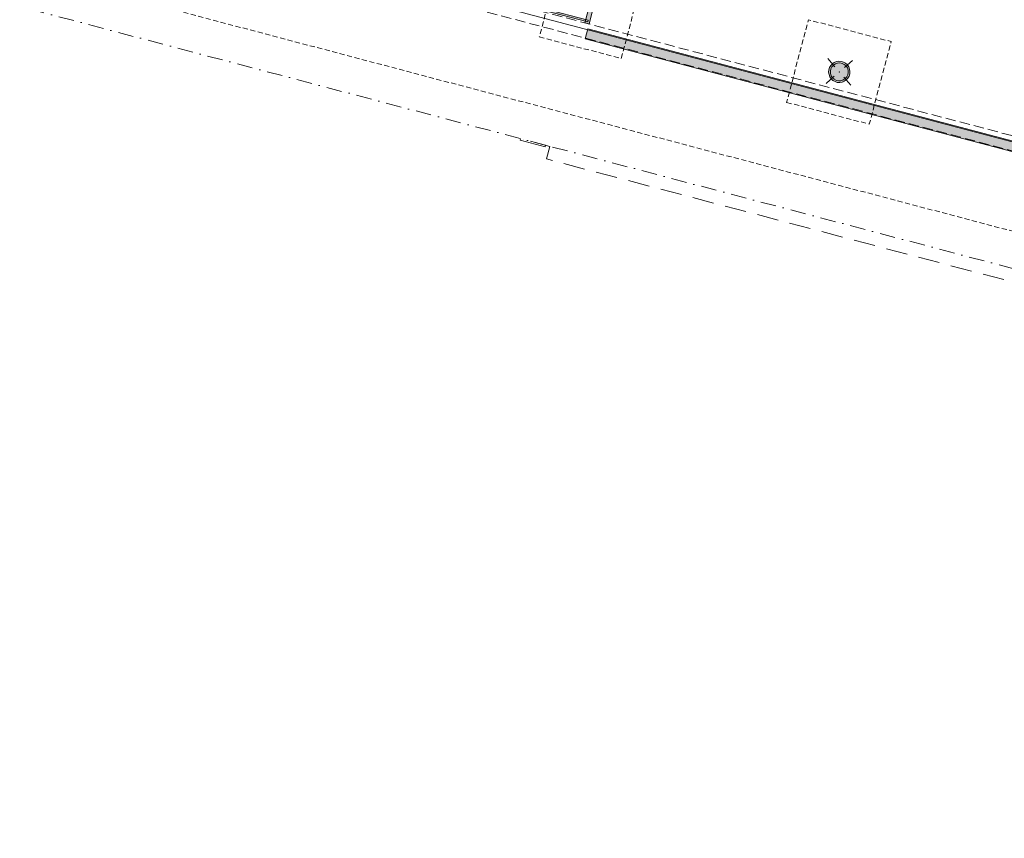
# Model space of a CAD drawing. Header units: millimetres. Extents: x -204291438 to 18864955, y -774833820 to 295284.
# Tile 7 of 87: x 27098 to 38615, y -3296 to 6274. Entities that reach past the tile are written whole.
import ezdxf

# ---------------------------------------------------------------- set-up
doc = ezdxf.new("R2010")
doc.units = ezdxf.units.MM
doc.header["$MEASUREMENT"] = 0
for name, pattern in [('Krawędzie ukryte', [170, 120, -50]), ('Kropki i Kreski', [360, 180, -90, 0, -90]), ('Przerywana', [240, 120, -120]), ('Przerywana długa', [390, 250, -140]), ('Przerywana gęsta', [90, 60, -30])]:
    doc.linetypes.add(name, pattern=pattern)
for name, color, linetype in [('822-IST-Brama zachodnia belki', 7, 'Continuous'), ('822-IST-Brama zachodnia stropy', 7, 'Continuous'), ('822-IST-Brama zachodnia słupy', 7, 'Continuous'), ('822-IST-Brama zachodnia ściany', 7, 'Continuous'), ('822-IST-Brama zachodnia ściany kurtynowe', 7, 'Continuous')]:
    doc.layers.add(name, color=color, linetype=linetype)

# ---------------------------------------------------------------- blocks, each defined once
blk = doc.blocks.new('Strop_51_3', base_point=(36839, 18360))
at = {"layer": '822-IST-Brama zachodnia stropy', "color": 254, "linetype": 'Continuous', "lineweight": 0, "true_color": 0xcccccc, "flags": 128}
blk.add_lwpolyline([(36839, 18360), (30841, 19943), (27628, 7769), (33626, 6187), (62808, -1514), (68663, -3059), (71875, 9115), (66020, 10660), (67469, 16152), (38288, 23852)], close=True, dxfattribs=at)
blk = doc.blocks.new('Strop_60_3', base_point=(27098, 6866))
at = {"layer": '822-IST-Brama zachodnia stropy', "color": 254, "linetype": 'Przerywana gęsta', "lineweight": 0, "true_color": 0xcccccc, "flags": 128}
blk.add_lwpolyline([(27098, 6866), (68837, -4148), (69475, -1731), (27735, 9283)], close=True, dxfattribs=at)
blk = doc.blocks.new('Strop_87_3', base_point=(36068, 5308))
at = {"layer": '822-IST-Brama zachodnia stropy', "color": 254, "linetype": 'Przerywana gęsta', "lineweight": 0, "true_color": 0xcccccc, "flags": 128}
blk.add_lwpolyline([(36068, 5308), (37035, 5053), (37290, 6019), (36323, 6274)], close=True, dxfattribs=at)
blk = doc.blocks.new('Strop_90_3', base_point=(33176, 6073))
at = {"layer": '822-IST-Brama zachodnia stropy', "color": 254, "linetype": 'Przerywana gęsta', "lineweight": 0, "true_color": 0xcccccc, "flags": 128}
blk.add_lwpolyline([(33176, 6073), (34134, 5820), (34387, 6779), (33429, 7032)], close=True, dxfattribs=at)
blk = doc.blocks.new('Przegroda strukturalna_3_3')
at = {"layer": '822-IST-Brama zachodnia ściany kurtynowe', "linetype": 'Continuous', "lineweight": 0, "true_color": 0x666666}
for points in [[(27740, 7811), (27778, 7956), (27730, 7969), (27692, 7824)], [(27716, 7838), (28959, 7510), (28964, 7529), (27721, 7857)], [(28973, 7486), (29011, 7631), (28963, 7643), (28925, 7498)], [(28949, 7513), (30216, 7178), (30221, 7198), (28954, 7532)], [(30230, 7154), (30268, 7299), (30220, 7312), (30181, 7167)], [(30206, 7181), (31473, 6847), (31478, 6866), (30211, 7200)], [(31487, 6822), (31525, 6967), (31477, 6980), (31438, 6835)], [(31463, 6849), (32730, 6515), (32735, 6534), (31468, 6869)], [(32744, 6491), (32782, 6636), (32734, 6648), (32695, 6503)], [(32720, 6518), (33743, 6248), (33748, 6267), (32725, 6537)], [(33757, 6223), (33795, 6368), (33747, 6381), (33709, 6236)]]:
    blk.add_hatch(color=251, dxfattribs=at).paths.add_polyline_path(points)
at = {"layer": '822-IST-Brama zachodnia ściany kurtynowe', "color": 254, "linetype": 'Continuous', "lineweight": 0, "true_color": 0xcccccc, "flags": 128}
for points in [[(27740, 7811), (27692, 7824), (27730, 7969), (27778, 7956)], [(27716, 7838), (27721, 7857), (28964, 7529), (28959, 7510)], [(28973, 7486), (28925, 7498), (28963, 7643), (29011, 7631)], [(28949, 7513), (28954, 7532), (30221, 7198), (30216, 7178)], [(30230, 7154), (30181, 7167), (30220, 7312), (30268, 7299)], [(30206, 7181), (30211, 7200), (31478, 6866), (31473, 6847)], [(31487, 6822), (31438, 6835), (31477, 6980), (31525, 6967)], [(31463, 6849), (31468, 6869), (32735, 6534), (32730, 6515)], [(32744, 6491), (32695, 6503), (32734, 6648), (32782, 6636)], [(32720, 6518), (32725, 6537), (33748, 6267), (33743, 6248)], [(33757, 6223), (33709, 6236), (33747, 6381), (33795, 6368)]]:
    blk.add_lwpolyline(points, close=True, dxfattribs=at)
blk = doc.blocks.new('Ściana_180_3', base_point=(33742, 6166))
at = {"layer": '822-IST-Brama zachodnia ściany', "linetype": 'Continuous', "lineweight": 0, "true_color": 0x666666}
blk.add_hatch(color=251, dxfattribs=at).paths.add_polyline_path([(33711, 6050), (62664, -1590), (62694, -1474), (33742, 6166)])
at = {"layer": '822-IST-Brama zachodnia ściany', "color": 254, "linetype": 'Continuous', "lineweight": 0, "true_color": 0xcccccc, "flags": 128}
for points in [[(33742, 6166), (33711, 6050)], [(62694, -1474), (33742, 6166)], [(33711, 6050), (62664, -1590)]]:
    blk.add_lwpolyline(points, dxfattribs=at)
blk = doc.blocks.new('Ściana_181_3', base_point=(69097, -3164))
at = {"layer": '822-IST-Brama zachodnia ściany', "color": 254, "linetype": 'Krawędzie ukryte', "lineweight": 0, "true_color": 0xcccccc, "flags": 128}
for points in [[(69112, -3106), (27515, 7871)], [(27471, 7706), (69069, -3270)]]:
    blk.add_lwpolyline(points, dxfattribs=at)
blk = doc.blocks.new('Słup_109_3', base_point=(36684, 5664))
at = {"layer": '822-IST-Brama zachodnia słupy', "linetype": 'Continuous', "lineweight": 0, "true_color": 0x666666}
h = blk.add_hatch(color=251, dxfattribs=at)
h.paths.add_polyline_path([(36779, 5746), (36758, 5765), (36734, 5779), (36707, 5787), (36679, 5789), (36652, 5785), (36626, 5775), (36603, 5759), (36584, 5738), (36570, 5714), (36561, 5687), (36559, 5659), (36564, 5632), (36574, 5606), (36590, 5583), (36610, 5564), (36634, 5550), (36661, 5541), (36689, 5539), (36717, 5543), (36743, 5554), (36766, 5570), (36785, 5590), (36799, 5614), (36807, 5641), (36809, 5669), (36805, 5697), (36795, 5723)])
h.paths.add_polyline_path([(36764, 5733), (36779, 5710), (36787, 5684), (36789, 5656), (36783, 5630), (36771, 5605), (36753, 5585), (36730, 5570), (36704, 5561), (36677, 5559), (36650, 5565), (36625, 5577), (36605, 5596), (36590, 5618), (36581, 5645), (36580, 5672), (36585, 5699), (36597, 5723), (36616, 5744), (36639, 5759), (36665, 5767), (36692, 5769), (36719, 5763), (36743, 5751)], flags=0)
blk.add_hatch(color=251, dxfattribs=at).paths.add_polyline_path([(36764, 5733), (36743, 5751), (36719, 5763), (36692, 5769), (36665, 5767), (36639, 5759), (36616, 5744), (36597, 5723), (36585, 5699), (36580, 5672), (36581, 5645), (36590, 5618), (36605, 5596), (36625, 5577), (36650, 5565), (36677, 5559), (36704, 5561), (36730, 5570), (36753, 5585), (36771, 5605), (36783, 5630), (36789, 5656), (36787, 5684), (36779, 5710)])
at = {"layer": '822-IST-Brama zachodnia słupy', "color": 254, "linetype": 'Continuous', "lineweight": 0, "true_color": 0xcccccc}
for p, q in [((36632, 5725), (36550, 5819)), ((36745, 5716), (36840, 5798)), ((36624, 5612), (36529, 5530)), ((36737, 5604), (36818, 5509))]:
    blk.add_line(p, q, dxfattribs=at)
at = {"layer": '822-IST-Brama zachodnia słupy', "color": 254, "linetype": 'Continuous', "lineweight": 0, "true_color": 0xcccccc, "flags": 128}
for points in [[(36559, 5659), (36564, 5632), (36574, 5606), (36590, 5583), (36610, 5564), (36634, 5550), (36661, 5541), (36689, 5539), (36717, 5543), (36743, 5554), (36766, 5570), (36785, 5590), (36799, 5614), (36807, 5641), (36809, 5669), (36805, 5697), (36795, 5723), (36779, 5746), (36758, 5765), (36734, 5779), (36707, 5787), (36679, 5789), (36652, 5785), (36626, 5775), (36603, 5759), (36584, 5738), (36570, 5714), (36561, 5687)], [(36581, 5645), (36590, 5618), (36605, 5596), (36625, 5577), (36650, 5565), (36677, 5559), (36704, 5561), (36730, 5570), (36753, 5585), (36771, 5605), (36783, 5630), (36789, 5656), (36787, 5684), (36779, 5710), (36764, 5733), (36743, 5751), (36719, 5763), (36692, 5769), (36665, 5767), (36639, 5759), (36616, 5744), (36597, 5723), (36585, 5699), (36580, 5672)]]:
    blk.add_lwpolyline(points, close=True, dxfattribs=at)
at = {"layer": '822-IST-Brama zachodnia słupy', "color": 254, "linetype": 'Przerywana', "lineweight": 0, "true_color": 0xcccccc, "flags": 128}
for points in [[(36779, 5746), (36795, 5723), (36805, 5697), (36809, 5669), (36807, 5641), (36799, 5614), (36785, 5590), (36766, 5570), (36743, 5554), (36717, 5543), (36689, 5539), (36661, 5541), (36634, 5550), (36610, 5564), (36590, 5583), (36574, 5606), (36564, 5632), (36559, 5659), (36561, 5687), (36570, 5714), (36584, 5738), (36603, 5759), (36626, 5775), (36652, 5785), (36679, 5789), (36707, 5787), (36734, 5779), (36758, 5765)], [(36764, 5733), (36779, 5710), (36787, 5684), (36789, 5656), (36783, 5630), (36771, 5605), (36753, 5585), (36730, 5570), (36704, 5561), (36677, 5559), (36650, 5565), (36625, 5577), (36605, 5596), (36590, 5618), (36581, 5645), (36580, 5672), (36585, 5699), (36597, 5723), (36616, 5744), (36639, 5759), (36665, 5767), (36692, 5769), (36719, 5763), (36743, 5751)]]:
    blk.add_lwpolyline(points, close=True, dxfattribs=at)
at = {"layer": '822-IST-Brama zachodnia słupy', "color": 254, "linetype": 'Continuous', "lineweight": 0, "true_color": 0xcccccc}
blk.add_point((36684, 5664), dxfattribs=at)
blk = doc.blocks.new('Belka_10_3', base_point=(62404, -2886))
at = {"layer": '822-IST-Brama zachodnia belki', "color": 254, "linetype": 'Kropki i Kreski', "lineweight": 0, "true_color": 0xcccccc}
blk.add_line((62404, -2886), (33300, 4794), dxfattribs=at)
blk = doc.blocks.new('Belka_12_3', base_point=(33300, 4794))
at = {"layer": '822-IST-Brama zachodnia belki', "linetype": 'Continuous', "lineweight": 0, "true_color": 0x666666}
for points in [[(30974, 20866), (30905, 20605), (36702, 19075), (36771, 19336)], [(30987, 20916), (30974, 20866), (36771, 19336), (36784, 19386)], [(30905, 20605), (30891, 20553), (36688, 19023), (36702, 19075)], [(37075, 19256), (37006, 18995), (37045, 18985), (37114, 19246)], [(37074, 19309), (37061, 19260), (37114, 19246), (37127, 19296)], [(36992, 18999), (36978, 18947), (37031, 18933), (37045, 18985)]]:
    blk.add_hatch(color=251, dxfattribs=at).paths.add_polyline_path(points)
at = {"layer": '822-IST-Brama zachodnia belki', "color": 254, "linetype": 'Continuous', "lineweight": 0, "true_color": 0xcccccc}
for p, q in [((30974, 20866), (36771, 19336)), ((30987, 20916), (36784, 19386)), ((30891, 20553), (36688, 19023)), ((30905, 20605), (36702, 19075)), ((37075, 19256), (37006, 18995)), ((37074, 19309), (37061, 19260)), ((37061, 19260), (37075, 19256)), ((37074, 19309), (37127, 19296)), ((37075, 19256), (37114, 19246)), ((36992, 18999), (36978, 18947)), ((36978, 18947), (37031, 18933))]:
    blk.add_line(p, q, dxfattribs=at)
at = {"layer": '822-IST-Brama zachodnia belki', "color": 254, "linetype": 'Kropki i Kreski', "lineweight": 0, "true_color": 0xcccccc}
blk.add_line((33300, 4794), (27132, 6421), dxfattribs=at)
at = {"layer": '822-IST-Brama zachodnia belki', "color": 254, "linetype": 'Continuous', "lineweight": 0, "true_color": 0xcccccc, "flags": 128}
for points in [[(30987, 20916), (30974, 20866), (30905, 20605), (30891, 20553)], [(36781, 19373), (30984, 20903)], [(30858, 20427), (30891, 20553)], [(36676, 18977), (30879, 20507)], [(30792, 20291), (30830, 20434)], [(36998, 18806), (30830, 20434)], [(36669, 18949), (30872, 20479)], [(30775, 20226), (30792, 20291)], [(36960, 18663), (30792, 20291)], [(30466, 18943), (30570, 19337), (30661, 19681), (30743, 19992), (30803, 20218)], [(36943, 18598), (30775, 20226)], [(36589, 18646), (30792, 20175)], [(36582, 18620), (30785, 20149)], [(36540, 18463), (30743, 19992)], [(36547, 18489), (30750, 20019)], [(36497, 18298), (30700, 19828)], [(36503, 18323), (30706, 19852)], [(36465, 18176), (30668, 19705)], [(36458, 18151), (30661, 19681)], [(36403, 17942), (30606, 19472)], [(36409, 17964), (30612, 19494)], [(36373, 17830), (30576, 19359)], [(36784, 19386), (36771, 19336), (36702, 19075), (36688, 19023)], [(36368, 17807), (30570, 19337)], [(36992, 18999), (37061, 19260)], [(37127, 19296), (37114, 19246), (37045, 18985), (37031, 18933)], [(37124, 19283), (37071, 19297)], [(36655, 18897), (36688, 19023)], [(30410, 18845), (30438, 18951)], [(36606, 17323), (30438, 18951)], [(36945, 18820), (36978, 18947)], [(36959, 18817), (37006, 18995)], [(37019, 18887), (36966, 18900)], [(36992, 18999), (37006, 18995), (37045, 18985)], [(36998, 18806), (37031, 18933)], [(30389, 18764), (30410, 18845)], [(36579, 17217), (30410, 18845)], [(37012, 18859), (36973, 18869), (36959, 18873)], [(36960, 18663), (36998, 18806)], [(30291, 18277), (30417, 18757)], [(36557, 17136), (30389, 18764)], [(36188, 17128), (30391, 18658)], [(36211, 17214), (30414, 18744)], [(36264, 17413), (36368, 17807), (36458, 18151), (36540, 18463), (36600, 18689)], [(36943, 18598), (36960, 18663)], [(36187, 17122), (30390, 18652)], [(36828, 18378), (36831, 18386), (36890, 18612)], [(36844, 18379), (36851, 18409), (36904, 18608)], [(36925, 18529), (36886, 18539), (36872, 18543)], [(36932, 18555), (36879, 18569)], [(36881, 18364), (36883, 18372), (36943, 18598)], [(36102, 16802), (30305, 18332)], [(36620, 17589), (36658, 17731), (36748, 18075), (36816, 18331)], [(36673, 17575), (36710, 17717), (36801, 18061), (36869, 18317)], [(36816, 18331), (36869, 18317)], [(36828, 18378), (36881, 18364)], [(36830, 18383), (36844, 18379)], [(36883, 18372), (36831, 18386)], [(36890, 18398), (36837, 18412)], [(36088, 16748), (30291, 18277)], [(36092, 16762), (30295, 18292)], [(36840, 18208), (36787, 18222)], [(36846, 18232), (36794, 18246)], [(36808, 18085), (36755, 18099)], [(36801, 18061), (36748, 18075)], [(36746, 17852), (36693, 17865)], [(36752, 17874), (36699, 17888)], [(36716, 17739), (36663, 17753)], [(36710, 17717), (36658, 17731)], [(36554, 17337), (36612, 17556)], [(36606, 17323), (36664, 17542)], [(36612, 17556), (36664, 17542)], [(36620, 17589), (36673, 17575)], [(36579, 17217), (36606, 17323)], [(36088, 16748), (36214, 17227)], [(36557, 17136), (36579, 17217)], [(36378, 16671), (36504, 17150)], [(36431, 16657), (36557, 17136)], [(36529, 17032), (36477, 17045)], [(36531, 17037), (36478, 17051)], [(36554, 17123), (36501, 17137)], [(36445, 16712), (36392, 16726)], [(36431, 16657), (36378, 16671)], [(36435, 16672), (36382, 16686)]]:
    blk.add_lwpolyline(points, dxfattribs=at)
blk = doc.blocks.new('Belka_56_3', base_point=(62404, -2886))
at = {"layer": '822-IST-Brama zachodnia belki', "color": 254, "linetype": 'Przerywana długa', "lineweight": 0, "true_color": 0xcccccc}
for p in [(33300, 4792), (62365, -3033)]:
    blk.add_line(p, (33261, 4646), dxfattribs=at)
at = {"layer": '822-IST-Brama zachodnia belki', "color": 254, "linetype": 'Kropki i Kreski', "lineweight": 0, "true_color": 0xcccccc}
blk.add_line((62404, -2886), (33300, 4794), dxfattribs=at)
blk = doc.blocks.new('Belka_59_3', base_point=(33247, 4808))
at = {"layer": '822-IST-Brama zachodnia belki', "linetype": 'Continuous', "lineweight": 0, "true_color": 0x666666}
blk.add_hatch(color=251, dxfattribs=at).paths.add_polyline_path([(37127, 19508), (36836, 19585), (36563, 18548), (36853, 18471)])
at = {"layer": '822-IST-Brama zachodnia belki', "color": 254, "linetype": 'Continuous', "lineweight": 0, "true_color": 0xcccccc}
for p, q in [((37259, 21184), (37223, 21050)), ((37549, 21108), (37259, 21184)), ((37549, 21108), (37513, 20973)), ((36836, 19585), (36563, 18548)), ((36836, 19585), (37127, 19508)), ((37127, 19508), (36853, 18471)), ((36563, 18548), (36853, 18471)), ((32957, 4882), (32952, 4865)), ((33242, 4788), (32952, 4865)), ((33247, 4806), (33242, 4788))]:
    blk.add_line(p, q, dxfattribs=at)
at = {"layer": '822-IST-Brama zachodnia belki', "color": 254, "linetype": 'Kropki i Kreski', "lineweight": 0, "true_color": 0xcccccc}
blk.add_line((33247, 4808), (32957, 4884), dxfattribs=at)

msp = doc.modelspace()

# ---------------------------------------------------------------- block references
at = {"layer": '822-IST-Brama zachodnia belki', "color": 254, "lineweight": 0, "true_color": 0xcccccc}
for name, p in [('Belka_59_3', (33247.47, 4807.54)), ('Belka_12_3', (33300.17, 4793.64)), ('Belka_10_3', (62403.97, -2886.12)), ('Belka_56_3', (62403.97, -2886.12))]:
    msp.add_blockref(name, p, dxfattribs=at)
at = {"layer": '822-IST-Brama zachodnia stropy', "color": 254, "linetype": 'Continuous', "lineweight": 0, "true_color": 0xcccccc}
msp.add_blockref('Strop_51_3', (36838.67, 18360.17), dxfattribs=at)
at = {"layer": '822-IST-Brama zachodnia stropy', "color": 254, "linetype": 'Przerywana gęsta', "lineweight": 0, "true_color": 0xcccccc}
for name, p in [('Strop_60_3', (27097.63, 6866.15)), ('Strop_90_3', (33175.66, 6073.36)), ('Strop_87_3', (36068.34, 5307.81))]:
    msp.add_blockref(name, p, dxfattribs=at)
at = {"layer": '822-IST-Brama zachodnia słupy', "color": 254, "lineweight": 0, "true_color": 0xcccccc}
msp.add_blockref('Słup_109_3', (36684.28, 5664.17), dxfattribs=at)
at = {"layer": '822-IST-Brama zachodnia ściany', "color": 254, "lineweight": 0, "true_color": 0xcccccc}
for name, p in [('Ściana_181_3', (69096.97, -3163.61)), ('Ściana_180_3', (33741.77, 6165.74))]:
    msp.add_blockref(name, p, dxfattribs=at)
at = {"layer": '822-IST-Brama zachodnia ściany kurtynowe', "linetype": 'Continuous', "lineweight": 0}
msp.add_blockref('Przegroda strukturalna_3_3', (0, 0), dxfattribs=at)

doc.saveas('drawing.dxf')
